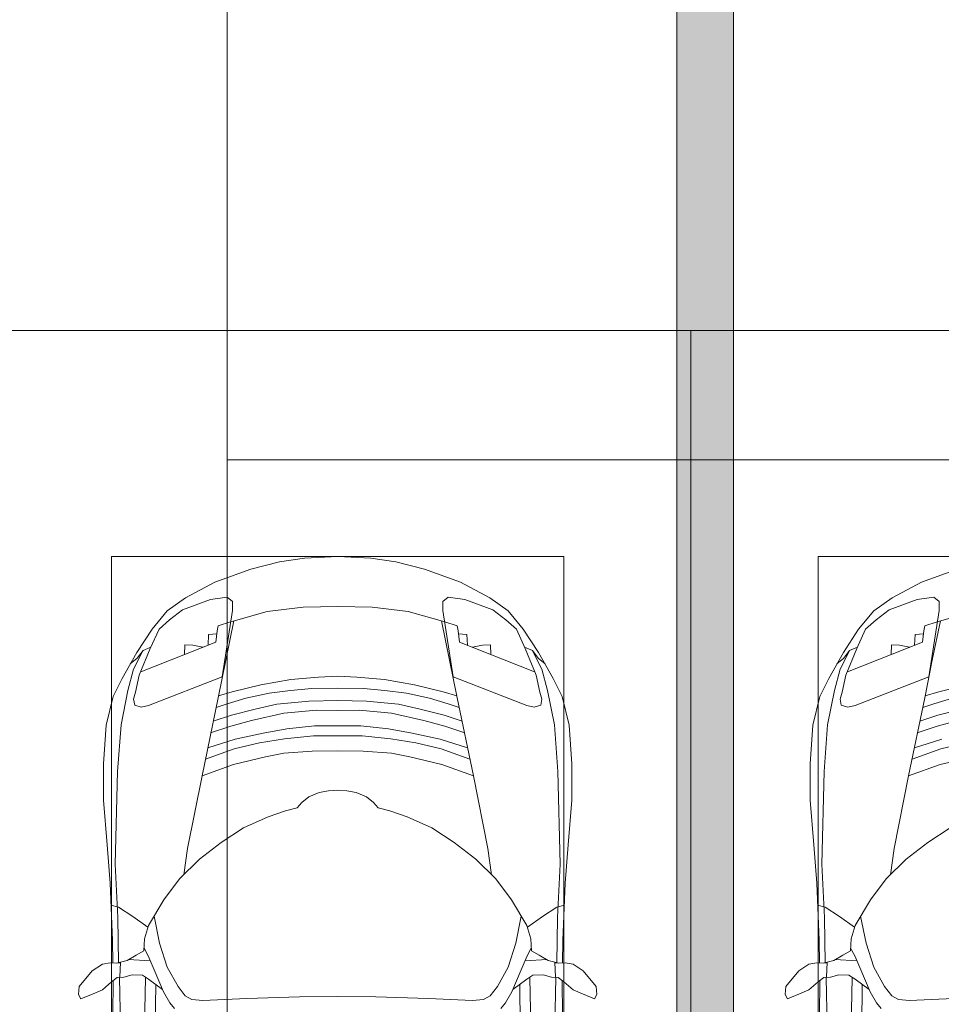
# Model space of a CAD drawing. Header units: millimetres. Extents: x -32229 to 169101, y -13689 to 125138.
# Tile 7 of 256: x -11140 to -7879, y 42965 to 46450. Entities that reach past the tile are written whole.
import ezdxf

# ---------------------------------------------------------------- set-up
doc = ezdxf.new("R2010")
doc.units = ezdxf.units.MM
doc.layers.add('A-DETL-____-OTLN', color=7, linetype='Continuous', lineweight=9, true_color=0x00a600)
for name, color, linetype, lineweight in [('A-DETL-GENF-OTLN', 7, 'Continuous', 18), ('A-FLOR-____-OTLN', 7, 'Continuous', 18), ('C-PRKG-____-OTLN', 7, 'Continuous', 18), ('M-EQPM-____-OTLN', 7, 'Continuous', 18)]:
    doc.layers.add(name, color=color, linetype=linetype, lineweight=lineweight)

# ---------------------------------------------------------------- blocks, each defined once
blk = doc.blocks.new('АР_Машиноместо - 4900x2400_М__5300х2500_-V16--01 ЭМ')
at = {"layer": 'A-DETL-GENF-OTLN', "color": 254, "lineweight": 13, "true_color": 0xd4d4d4}
for p, q in [((1929.4, 2291.4), (1935.6, 2580.5)), ((2016.7, 2571.4), (2022, 2290)), ((2028.2, 2077.7), (2025.5, 2239.3)), ((2037.2, 1889.5), (2028.2, 2077.7)), ((2029.1, 1561.4), (2037.2, 1889.5)), ((2016.6, 1395.6), (2029.1, 1561.4)), ((1992.6, 1274.3), (2016.6, 1395.6)), ((1972.1, 1198.6), (1992.6, 1274.3)), ((1681.2, 1102.9), (1946, 1208.1)), ((1938.3, 1132.1), (1972.1, 1198.6)), ((1727.4, 1121.3), (1762.3, 1113.6)), ((1790.9, 1112.7), (1791.8, 1146.9)), ((1675.9, 1063.7), (1681.2, 1102.9)), ((1707.1, 1076.2), (1708.8, 1114.5)), ((1762.3, 1113.6), (1790.9, 1112.7)), ((1672.3, 1045), (1675.9, 1063.7)), ((1676.7, 1074.4), (1707.1, 1076.2)), ((1628.7, 1031.9), (1672.3, 1045))]:
    blk.add_line(p, q, dxfattribs=at)
at = {"layer": 'A-DETL-GENF-OTLN', "color": 253, "lineweight": 13, "true_color": 0xaaaaaa}
for p, q in [((1896.5, 2534.3), (1893.9, 2314.9)), ((2045.5, 2423.6), (2044, 2301.1)), ((1570.9, 2364.1), (1727.3, 2371.5)), ((1727.3, 2371.5), (1765.7, 2368.8)), ((1827.2, 2399.7), (1843.3, 2380.3)), ((1843.3, 2380.3), (1866.2, 2340.5)), ((1765.7, 2368.8), (1790, 2355.4)), ((1790, 2355.4), (1814.9, 2322.3)), ((1866.2, 2340.5), (1899.2, 2263)), ((2082.6, 2333.8), (2115.6, 2347.9)), ((2115.6, 2347.9), (2158.8, 2366.2)), ((2158.8, 2366.2), (2166.9, 2350.6)), ((2166.9, 2350.6), (2164.8, 2322.3)), ((1814.9, 2322.3), (1852.7, 2254.2)), ((1869.4, 2332.9), (1919.4, 2296)), ((2030, 2290), (2050.2, 2306.1)), ((2050.2, 2306.1), (2082.6, 2333.8)), ((2164.8, 2322.3), (2118.3, 2266.4)), ((1919.4, 2296), (1941, 2282.6)), ((1941, 2282.6), (1976.7, 2281.2)), ((1976.7, 2281.2), (2006.4, 2288.6)), ((2006.4, 2288.6), (2030, 2290)), ((2018, 2235.6), (2020.9, 2288.7)), ((2118.3, 2266.4), (2082.6, 2243.4)), ((1852.7, 2254.2), (1880.3, 2168.6)), ((1899.2, 2263), (1920.1, 2213.8)), ((1913.4, 2231.3), (1989.9, 2227.1)), ((1994.9, 2230), (2032.5, 2239.2)), ((2054.9, 2238.7), (2018.2, 2239.5)), ((2047, 2159.1), (2045, 2238.9)), ((2082.6, 2243.4), (2054.9, 2238.7)), ((1920.1, 2213.8), (1935.1, 2186.5)), ((1935.7, 2195.4), (1963.3, 2211.8)), ((1963.3, 2211.8), (1994.9, 2230)), ((1880.3, 2168.6), (1899.7, 2072.7)), ((1932.9, 2153.8), (1935.7, 2195.4)), ((1919.3, 2105.7), (1932.9, 2153.8)), ((2055.1, 1956.8), (2047, 2159.1)), ((1865.4, 2015), (1919.3, 2105.7)), ((1921.2, 2112.6), (1974.5, 2074.6)), ((1974.5, 2074.6), (2024.9, 2041)), ((2024.9, 2041), (2052.5, 2034.4)), ((1809.3, 1941.6), (1865.4, 2015)), ((2065.2, 1820.7), (2055.1, 1956.8)), ((1738.9, 1871.7), (1809.3, 1941.6)), ((1781.7, 1834.2), (1794.3, 1926.7)), ((1662.5, 1812.1), (1738.9, 1871.7)), ((1730, 1576.5), (1781.7, 1834.2)), ((2078, 1662.9), (2065.2, 1820.7)), ((1583, 1761.1), (1662.5, 1812.1)), ((2078, 1534.1), (2078, 1662.9)), ((1618.3, 1536.4), (1730, 1576.5)), ((1673.2, 1300.9), (1730, 1576.5)), ((1505.1, 1509.3), (1618.3, 1536.4)), ((2069.2, 1396.6), (2078, 1534.1)), ((1615.7, 1480.8), (1718, 1518.1)), ((1526.6, 1459.7), (1615.7, 1480.8)), ((1613, 1446.5), (1709.6, 1477.3)), ((1554.7, 1380.6), (1628.6, 1401.1)), ((1628.6, 1401.1), (1699.5, 1424.6)), ((2044.3, 1296.1), (2069.2, 1396.6)), ((1541.7, 1341.1), (1626.2, 1361.2)), ((1626.2, 1361.2), (1690.1, 1383.1)), ((1640.9, 1321.2), (1680.1, 1334.4)), ((1919.3, 1327.1), (1658.9, 1225.9)), ((1945.6, 1333.3), (1919.3, 1327.1)), ((1968.2, 1326), (1945.6, 1333.3)), ((1972.8, 1305.2), (1968.2, 1326)), ((1574.8, 1301.6), (1640.9, 1321.2)), ((1623.7, 1278.7), (1671.7, 1293.7)), ((1646.2, 1167.4), (1673.2, 1300.9)), ((1965, 1280.6), (1972.8, 1305.2)), ((2012.6, 1232.1), (2044.3, 1296.1)), ((1521.4, 1254.6), (1623.7, 1278.7)), ((1951.8, 1220.1), (1965, 1280.6)), ((1658.9, 1225.9), (1622.3, 991.4)), ((1913.1, 1126.3), (1951.8, 1220.1)), ((1960.7, 1140.4), (2012.6, 1232.1)), ((1617.4, 1027.5), (1646.2, 1167.4)), ((1938.7, 1132.6), (1959.6, 1159.6)), ((1959.6, 1159.6), (1983.8, 1180.5)), ((1882.1, 1057.3), (1913.1, 1126.3)), ((1906.8, 1056.8), (1960.7, 1140.4)), ((1911, 1121.6), (1938.7, 1132.6)), ((1845.3, 1024.4), (1882.1, 1057.3)), ((1852.8, 992.8), (1906.8, 1056.8)), ((1499.8, 994.5), (1628.6, 1031.3)), ((1799.1, 989.1), (1845, 1024.3)), ((1622.3, 991.4), (1622.3, 958.9)), ((1699.9, 952.6), (1799.1, 989.1)), ((1788.1, 946.2), (1852.8, 992.8)), ((1622.3, 958.9), (1641, 944.1)), ((1641, 944.1), (1699.9, 952.6)), ((1684.2, 891), (1788.1, 946.2)), ((1556.7, 845.1), (1684.2, 891))]:
    blk.add_line(p, q, dxfattribs=at)
at = {"layer": 'C-PRKG-____-OTLN', "color": 253, "lineweight": 13, "true_color": 0xaaaaaa}
for p, q in [((2500, 0), (2500, 5300)), ((2050, 800), (2050, 4500)), ((450, 800), (2050, 800)), ((2500, 0), (0, 0))]:
    blk.add_line(p, q, dxfattribs=at)
blk = doc.blocks.new('АР_Машиноместо - 4900x2400_М__5300х2500_-V17--01 ЭМ')
at = {"layer": 'A-DETL-GENF-OTLN', "color": 253, "lineweight": 13, "true_color": 0xaaaaaa}
for p, q in [((1250, -800), (1132.7, -806)), ((1250, -800), (1367.3, -806)), ((1044.2, -818.6), (943.3, -845.1)), ((1132.7, -806), (1044.2, -818.6)), ((1367.3, -806), (1455.8, -818.6)), ((1455.8, -818.6), (1556.7, -845.1)), ((943.3, -845.1), (815.8, -891)), ((1556.7, -845.1), (1684.2, -891)), ((815.8, -891), (711.9, -946.2)), ((1684.2, -891), (1788.1, -946.2)), ((711.9, -946.2), (647.2, -992.8)), ((800.1, -952.6), (700.9, -989.1)), ((859, -944.1), (800.1, -952.6)), ((877.7, -958.9), (859, -944.1)), ((877.7, -991.4), (877.7, -958.9)), ((1622.3, -958.9), (1641, -944.1)), ((1622.3, -991.4), (1622.3, -958.9)), ((1641, -944.1), (1699.9, -952.6)), ((1699.9, -952.6), (1799.1, -989.1)), ((1788.1, -946.2), (1852.8, -992.8)), ((647.2, -992.8), (593.2, -1056.8)), ((700.9, -989.1), (655, -1024.3)), ((841.1, -1225.9), (877.7, -991.4)), ((1000.2, -994.5), (871.4, -1031.3)), ((1127.4, -979.8), (1000.2, -994.5)), ((1250, -977.6), (1127.4, -979.8)), ((1250, -977.6), (1372.6, -979.8)), ((1372.6, -979.8), (1499.8, -994.5)), ((1499.8, -994.5), (1628.6, -1031.3)), ((1658.9, -1225.9), (1622.3, -991.4)), ((1799.1, -989.1), (1845, -1024.3)), ((1852.8, -992.8), (1906.8, -1056.8)), ((654.7, -1024.4), (617.9, -1057.3)), ((882.6, -1027.5), (853.8, -1167.4)), ((1617.4, -1027.5), (1646.2, -1167.4)), ((1845.3, -1024.4), (1882.1, -1057.3)), ((593.2, -1056.8), (539.3, -1140.4)), ((617.9, -1057.3), (586.9, -1126.3)), ((1882.1, -1057.3), (1913.1, -1126.3)), ((1906.8, -1056.8), (1960.7, -1140.4)), ((539.3, -1140.4), (487.4, -1232.1)), ((561.3, -1132.6), (540.4, -1159.6)), ((586.9, -1126.3), (548.2, -1220.1)), ((589, -1121.6), (561.3, -1132.6)), ((1911, -1121.6), (1938.7, -1132.6)), ((1913.1, -1126.3), (1951.8, -1220.1)), ((1938.7, -1132.6), (1959.6, -1159.6)), ((1960.7, -1140.4), (2012.6, -1232.1)), ((540.4, -1159.6), (516.2, -1180.5)), ((853.8, -1167.4), (826.8, -1300.9)), ((1646.2, -1167.4), (1673.2, -1300.9)), ((1959.6, -1159.6), (1983.8, -1180.5)), ((487.4, -1232.1), (455.7, -1296.1)), ((548.2, -1220.1), (535, -1280.6)), ((580.7, -1327.1), (841.1, -1225.9)), ((978.6, -1254.6), (876.3, -1278.7)), ((1084.1, -1236), (978.6, -1254.6)), ((1182.5, -1227.5), (1084.1, -1236)), ((1250, -1223.7), (1182.5, -1227.5)), ((1250, -1223.7), (1317.5, -1227.5)), ((1317.5, -1227.5), (1415.9, -1236)), ((1415.9, -1236), (1521.4, -1254.6)), ((1521.4, -1254.6), (1623.7, -1278.7)), ((1919.3, -1327.1), (1658.9, -1225.9)), ((1951.8, -1220.1), (1965, -1280.6)), ((2012.6, -1232.1), (2044.3, -1296.1)), ((535, -1280.6), (527.2, -1305.2)), ((876.3, -1278.7), (828.3, -1293.7)), ((1007.1, -1283.7), (925.2, -1301.6)), ((1083.6, -1274.6), (1007.1, -1283.7)), ((1159.1, -1267.9), (1083.6, -1274.6)), ((1250, -1266.6), (1159.1, -1267.9)), ((1250, -1266.6), (1340.9, -1267.9)), ((1340.9, -1267.9), (1416.4, -1274.6)), ((1416.4, -1274.6), (1492.9, -1283.7)), ((1492.9, -1283.7), (1574.8, -1301.6)), ((1623.7, -1278.7), (1671.7, -1293.7)), ((1965, -1280.6), (1972.8, -1305.2)), ((455.7, -1296.1), (430.8, -1396.6)), ((527.2, -1305.2), (531.8, -1326)), ((826.8, -1300.9), (770, -1576.5)), ((859.1, -1321.2), (819.9, -1334.4)), ((925.2, -1301.6), (859.1, -1321.2)), ((1035, -1323.2), (958.3, -1341.1)), ((1148.3, -1312.4), (1035, -1323.2)), ((1250, -1309.3), (1148.3, -1312.4)), ((1250, -1309.3), (1351.7, -1312.4)), ((1351.7, -1312.4), (1465, -1323.2)), ((1465, -1323.2), (1541.7, -1341.1)), ((1574.8, -1301.6), (1640.9, -1321.2)), ((1640.9, -1321.2), (1680.1, -1334.4)), ((1673.2, -1300.9), (1730, -1576.5)), ((1972.8, -1305.2), (1968.2, -1326)), ((2044.3, -1296.1), (2069.2, -1396.6)), ((531.8, -1326), (554.4, -1333.3)), ((554.4, -1333.3), (580.7, -1327.1)), ((958.3, -1341.1), (873.8, -1361.2)), ((1059, -1354.8), (945.3, -1380.6)), ((1174.5, -1344.2), (1059, -1354.8)), ((1250, -1344.9), (1174.5, -1344.2)), ((1250, -1344.9), (1325.5, -1344.2)), ((1325.5, -1344.2), (1441, -1354.8)), ((1441, -1354.8), (1554.7, -1380.6)), ((1541.7, -1341.1), (1626.2, -1361.2)), ((1945.6, -1333.3), (1919.3, -1327.1)), ((1968.2, -1326), (1945.6, -1333.3)), ((873.8, -1361.2), (809.9, -1383.1)), ((945.3, -1380.6), (871.4, -1401.1)), ((1554.7, -1380.6), (1628.6, -1401.1)), ((1626.2, -1361.2), (1690.1, -1383.1)), ((430.8, -1396.6), (422, -1534.1)), ((871.4, -1401.1), (800.5, -1424.6)), ((986.2, -1425.6), (887, -1446.5)), ((1070, -1410.4), (986.2, -1425.6)), ((1168.3, -1399.8), (1070, -1410.4)), ((1250, -1400.1), (1168.3, -1399.8)), ((1250, -1400.1), (1331.7, -1399.8)), ((1331.7, -1399.8), (1430, -1410.4)), ((1430, -1410.4), (1513.8, -1425.6)), ((1513.8, -1425.6), (1613, -1446.5)), ((1628.6, -1401.1), (1699.5, -1424.6)), ((2069.2, -1396.6), (2078, -1534.1)), ((887, -1446.5), (790.4, -1477.3)), ((973.4, -1459.7), (884.3, -1480.8)), ((1061.9, -1445.7), (973.4, -1459.7)), ((1163.9, -1435.1), (1061.9, -1445.7)), ((1250, -1435.1), (1163.9, -1435.1)), ((1250, -1435.1), (1336.1, -1435.1)), ((1336.1, -1435.1), (1438.1, -1445.7)), ((1438.1, -1445.7), (1526.6, -1459.7)), ((1526.6, -1459.7), (1615.7, -1480.8)), ((1613, -1446.5), (1709.6, -1477.3)), ((884.3, -1480.8), (782, -1518.1)), ((1060, -1496.1), (994.9, -1509.3)), ((1159.3, -1489.1), (1060, -1496.1)), ((1250, -1488.3), (1159.3, -1489.1)), ((1250, -1488.3), (1340.7, -1489.1)), ((1340.7, -1489.1), (1440, -1496.1)), ((1440, -1496.1), (1505.1, -1509.3)), ((1615.7, -1480.8), (1718, -1518.1)), ((994.9, -1509.3), (881.7, -1536.4)), ((1505.1, -1509.3), (1618.3, -1536.4)), ((422, -1534.1), (422, -1662.9)), ((881.7, -1536.4), (770, -1576.5)), ((1618.3, -1536.4), (1730, -1576.5)), ((2078, -1534.1), (2078, -1662.9)), ((770, -1576.5), (718.3, -1834.2)), ((1730, -1576.5), (1781.7, -1834.2)), ((1184.7, -1635.7), (1147.5, -1650.5)), ((1217.8, -1629.1), (1184.7, -1635.7)), ((1217.8, -1629.1), (1250, -1626.8)), ((1282.2, -1629.1), (1250, -1626.8)), ((1282.2, -1629.1), (1315.3, -1635.7)), ((1315.3, -1635.7), (1352.5, -1650.5)), ((422, -1662.9), (434.8, -1820.7)), ((1123.5, -1670.9), (1107.2, -1689.8)), ((1147.5, -1650.5), (1123.5, -1670.9)), ((1352.5, -1650.5), (1376.5, -1670.9)), ((1376.5, -1670.9), (1392.8, -1689.8)), ((2078, -1662.9), (2065.2, -1820.7)), ((1064.9, -1700.5), (1004.2, -1721.4)), ((1107.2, -1689.8), (1064.9, -1700.5)), ((1392.8, -1689.8), (1435.1, -1700.5)), ((1435.1, -1700.5), (1495.8, -1721.4)), ((1004.2, -1721.4), (917, -1761.1)), ((1495.8, -1721.4), (1583, -1761.1)), ((917, -1761.1), (837.5, -1812.1)), ((1583, -1761.1), (1662.5, -1812.1)), ((837.5, -1812.1), (761.1, -1871.7)), ((1662.5, -1812.1), (1738.9, -1871.7)), ((434.8, -1820.7), (444.9, -1956.8)), ((718.3, -1834.2), (705.7, -1926.7)), ((1781.7, -1834.2), (1794.3, -1926.7)), ((2065.2, -1820.7), (2055.1, -1956.8)), ((761.1, -1871.7), (690.7, -1941.6)), ((1738.9, -1871.7), (1809.3, -1941.6)), ((690.7, -1941.6), (634.6, -2015)), ((1809.3, -1941.6), (1865.4, -2015)), ((444.9, -1956.8), (453, -2159.1)), ((2055.1, -1956.8), (2047, -2159.1)), ((634.6, -2015), (580.7, -2105.7)), ((1865.4, -2015), (1919.3, -2105.7)), ((475.1, -2041), (447.5, -2034.4)), ((525.5, -2074.6), (475.1, -2041)), ((1974.5, -2074.6), (2024.9, -2041)), ((2024.9, -2041), (2052.5, -2034.4)), ((578.8, -2112.6), (525.5, -2074.6)), ((619.7, -2168.6), (600.3, -2072.7)), ((1880.3, -2168.6), (1899.7, -2072.7)), ((1921.2, -2112.6), (1974.5, -2074.6)), ((580.7, -2105.7), (567.1, -2153.8)), ((1919.3, -2105.7), (1932.9, -2153.8)), ((453, -2159.1), (455, -2238.9)), ((567.1, -2153.8), (564.3, -2195.4)), ((1932.9, -2153.8), (1935.7, -2195.4)), ((2047, -2159.1), (2045, -2238.9)), ((564.3, -2195.4), (536.7, -2211.8)), ((579.9, -2213.8), (564.9, -2186.5)), ((647.3, -2254.2), (619.7, -2168.6)), ((1852.7, -2254.2), (1880.3, -2168.6)), ((1920.1, -2213.8), (1935.1, -2186.5)), ((1935.7, -2195.4), (1963.3, -2211.8)), ((505.1, -2230), (467.5, -2239.2)), ((536.7, -2211.8), (505.1, -2230)), ((586.6, -2231.3), (510.1, -2227.1)), ((600.8, -2263), (579.9, -2213.8)), ((1899.2, -2263), (1920.1, -2213.8)), ((1913.4, -2231.3), (1989.9, -2227.1)), ((1963.3, -2211.8), (1994.9, -2230)), ((1994.9, -2230), (2032.5, -2239.2)), ((381.7, -2266.4), (417.4, -2243.4)), ((417.4, -2243.4), (445.1, -2238.7)), ((445.1, -2238.7), (481.8, -2239.5)), ((482, -2235.6), (479.1, -2288.7)), ((633.8, -2340.5), (600.8, -2263)), ((685.1, -2322.3), (647.3, -2254.2)), ((1814.9, -2322.3), (1852.7, -2254.2)), ((1866.2, -2340.5), (1899.2, -2263)), ((2018, -2235.6), (2020.9, -2288.7)), ((2054.9, -2238.7), (2018.2, -2239.5)), ((2082.6, -2243.4), (2054.9, -2238.7)), ((2118.3, -2266.4), (2082.6, -2243.4)), ((335.2, -2322.3), (381.7, -2266.4)), ((470, -2290), (449.8, -2306.1)), ((493.6, -2288.6), (470, -2290)), ((523.3, -2281.2), (493.6, -2288.6)), ((559, -2282.6), (523.3, -2281.2)), ((580.6, -2296), (559, -2282.6)), ((630.6, -2332.9), (580.6, -2296)), ((1869.4, -2332.9), (1919.4, -2296)), ((1919.4, -2296), (1941, -2282.6)), ((1941, -2282.6), (1976.7, -2281.2)), ((1976.7, -2281.2), (2006.4, -2288.6)), ((2006.4, -2288.6), (2030, -2290)), ((2030, -2290), (2050.2, -2306.1)), ((2164.8, -2322.3), (2118.3, -2266.4)), ((333.1, -2350.6), (335.2, -2322.3)), ((417.4, -2333.8), (384.4, -2347.9)), ((449.8, -2306.1), (417.4, -2333.8)), ((454.5, -2423.6), (456, -2301.1)), ((603.5, -2534.3), (606.1, -2314.9)), ((710, -2355.4), (685.1, -2322.3)), ((1790, -2355.4), (1814.9, -2322.3)), ((1896.5, -2534.3), (1893.9, -2314.9)), ((2045.5, -2423.6), (2044, -2301.1)), ((2050.2, -2306.1), (2082.6, -2333.8)), ((2082.6, -2333.8), (2115.6, -2347.9)), ((2166.9, -2350.6), (2164.8, -2322.3)), ((341.2, -2366.2), (333.1, -2350.6)), ((384.4, -2347.9), (341.2, -2366.2)), ((656.7, -2380.3), (633.8, -2340.5)), ((734.3, -2368.8), (710, -2355.4)), ((772.7, -2371.5), (734.3, -2368.8)), ((929.1, -2364.1), (772.7, -2371.5)), ((1115.2, -2358.7), (929.1, -2364.1)), ((1250, -2357.8), (1115.2, -2358.7)), ((1250, -2357.8), (1384.8, -2358.7)), ((1384.8, -2358.7), (1570.9, -2364.1)), ((1570.9, -2364.1), (1727.3, -2371.5)), ((1727.3, -2371.5), (1765.7, -2368.8)), ((1765.7, -2368.8), (1790, -2355.4)), ((1843.3, -2380.3), (1866.2, -2340.5)), ((2115.6, -2347.9), (2158.8, -2366.2)), ((2158.8, -2366.2), (2166.9, -2350.6)), ((672.8, -2399.7), (656.7, -2380.3)), ((1827.2, -2399.7), (1843.3, -2380.3))]:
    blk.add_line(p, q, dxfattribs=at)
at = {"layer": 'A-DETL-GENF-OTLN', "color": 254, "lineweight": 13, "true_color": 0xd4d4d4}
for p, q in [((827.7, -1045), (824.1, -1063.7)), ((871.3, -1031.9), (827.7, -1045)), ((1628.7, -1031.9), (1672.3, -1045)), ((1672.3, -1045), (1675.9, -1063.7)), ((792.9, -1076.2), (791.2, -1114.5)), ((823.3, -1074.4), (792.9, -1076.2)), ((824.1, -1063.7), (818.8, -1102.9)), ((1675.9, -1063.7), (1681.2, -1102.9)), ((1676.7, -1074.4), (1707.1, -1076.2)), ((1707.1, -1076.2), (1708.8, -1114.5)), ((818.8, -1102.9), (554, -1208.1)), ((709.1, -1112.7), (708.2, -1146.9)), ((737.7, -1113.6), (709.1, -1112.7)), ((772.6, -1121.3), (737.7, -1113.6)), ((1681.2, -1102.9), (1946, -1208.1)), ((1727.4, -1121.3), (1762.3, -1113.6)), ((1762.3, -1113.6), (1790.9, -1112.7)), ((1790.9, -1112.7), (1791.8, -1146.9)), ((561.7, -1132.1), (527.9, -1198.6)), ((1938.3, -1132.1), (1972.1, -1198.6)), ((527.9, -1198.6), (507.4, -1274.3)), ((1972.1, -1198.6), (1992.6, -1274.3)), ((507.4, -1274.3), (483.4, -1395.6)), ((1992.6, -1274.3), (2016.6, -1395.6)), ((483.4, -1395.6), (470.9, -1561.4)), ((2016.6, -1395.6), (2029.1, -1561.4)), ((470.9, -1561.4), (462.8, -1889.5)), ((2029.1, -1561.4), (2037.2, -1889.5)), ((462.8, -1889.5), (471.8, -2077.7)), ((2037.2, -1889.5), (2028.2, -2077.7)), ((471.8, -2077.7), (474.5, -2239.3)), ((2028.2, -2077.7), (2025.5, -2239.3)), ((483.3, -2571.4), (478, -2290)), ((570.6, -2291.4), (564.4, -2580.5)), ((1929.4, -2291.4), (1935.6, -2580.5)), ((2016.7, -2571.4), (2022, -2290))]:
    blk.add_line(p, q, dxfattribs=at)
at = {"layer": 'C-PRKG-____-OTLN', "color": 253, "lineweight": 13, "true_color": 0xaaaaaa}
for p, q in [((2500, 0), (0, 0)), ((2500, 0), (2500, -5300)), ((450, -800), (450, -4500)), ((450, -800), (2050, -800)), ((2050, -800), (2050, -4500))]:
    blk.add_line(p, q, dxfattribs=at)
blk = doc.blocks.new('АР_Лоток - 200х100h_ЛВ1-7518940--01 ЭМ')
at = {"layer": 'M-EQPM-____-OTLN', "lineweight": 13, "true_color": 0xf3f3f3}
blk.add_hatch(color=7, dxfattribs=at).paths.add_polyline_path([(14600, -100), (14600, 100), (0, 100), (0, -100), (12474.1, -100)])
blk = doc.blocks.new('Наметкина 10_РД_АР_П_отсоединено_rvt-1--01 ЭМ')
at = {"layer": 'A-FLOR-____-OTLN', "color": 253, "lineweight": 13, "true_color": 0xaaaaaa}
for p, q in [((-8814.7, 40050), (-8814.7, 71278.9)), ((-8614.7, 55800), (-8614.7, 40050))]:
    blk.add_line(p, q, dxfattribs=at)
at = {"layer": 'C-PRKG-____-OTLN', "color": 253, "lineweight": 13, "true_color": 0xaaaaaa}
blk.add_blockref('АР_Машиноместо - 4900x2400_М__5300х2500_-V17--01 ЭМ', (-11264.7, 45350), dxfattribs=at)
at = {"layer": 'C-PRKG-____-OTLN', "color": 253, "lineweight": 13, "true_color": 0xaaaaaa, "rotation": 180}
blk.add_blockref('АР_Машиноместо - 4900x2400_М__5300х2500_-V16--01 ЭМ', (-6264.7, 45350), dxfattribs=at)
at = {"layer": 'M-EQPM-____-OTLN', "color": 253, "lineweight": 13, "true_color": 0xaaaaaa, "rotation": 270}
blk.add_blockref('АР_Лоток - 200х100h_ЛВ1-7518940--01 ЭМ', (-8714.7, 55650), dxfattribs=at)

msp = doc.modelspace()

# ---------------------------------------------------------------- linework, layer by layer
at = {"layer": 'A-DETL-____-OTLN', "color": 5, "true_color": 0x0000ff}
for p, q in [((-10406.1, 65568.9), (-10406.1, 39050)), ((-10406.1, 44892.1), (11513, 44892.1))]:
    msp.add_line(p, q, dxfattribs=at)

# ---------------------------------------------------------------- block references
at = {"lineweight": 5}
msp.add_blockref('Наметкина 10_РД_АР_П_отсоединено_rvt-1--01 ЭМ', (0, 0), dxfattribs=at)

doc.saveas('drawing.dxf')
